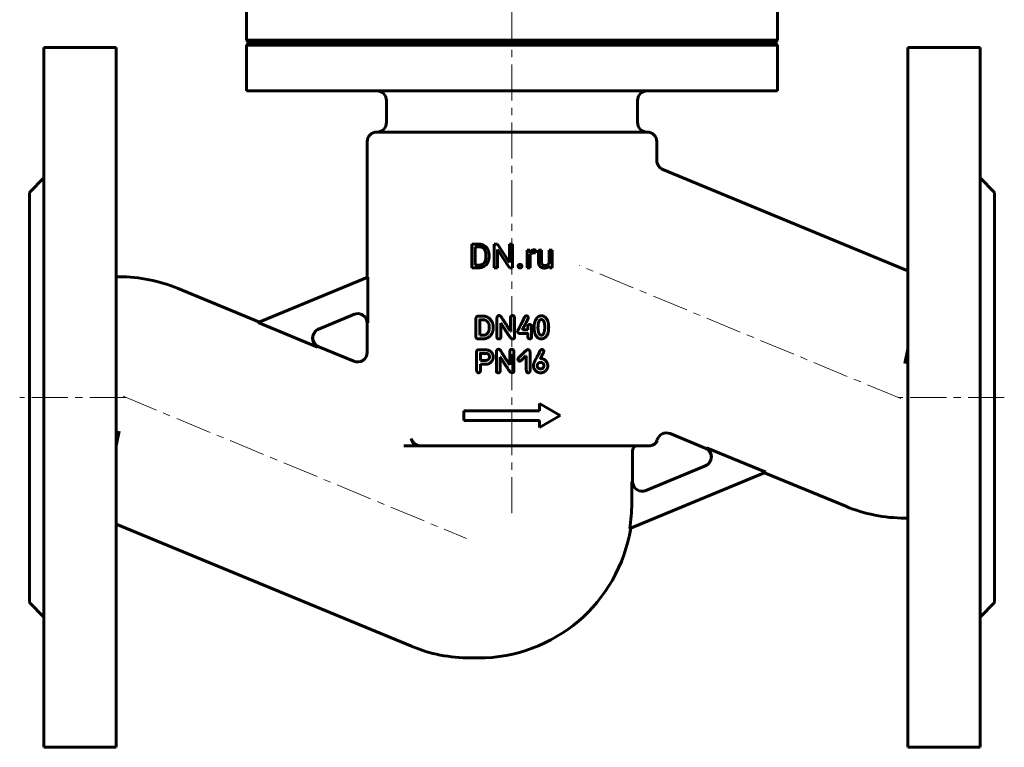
# Model space of a CAD drawing. Header units: millimetres. Extents: x -123 to 123, y -161 to 161.
# Tile 1 of 2: x -102 to 102, y -161 to -10. Entities that reach past the tile are written whole.
import ezdxf

# ---------------------------------------------------------------- set-up
doc = ezdxf.new("R2010")
doc.units = ezdxf.units.MM
for name, pattern in [('K5LT-1', [0]), ('K5LT_AXLED', [12, 7.5, -1.5, 1.5, -1.5]), ('K5LT_BASIC', [0])]:
    doc.linetypes.add(name, pattern=pattern)
doc.layers.add('Системный слой (1)', color=7, linetype='Continuous', true_color=0x6c6c6c)

# ---------------------------------------------------------------- blocks, each defined once
blk = doc.blocks.new('U12')
at = {"layer": 'Системный слой (1)', "color": 143, "linetype": 'K5LT_BASIC', "lineweight": 60, "true_color": 0x33acca}
for p, q in [((-69.15, -66.19), (-52.33, -73.15)), ((-40.03, -78.24), (-32.76, -81.26))]:
    blk.add_line(p, q, dxfattribs=at)
blk = doc.blocks.new('U13')
at = {"layer": 'Системный слой (1)', "color": 143, "linetype": 'K5LT_BASIC', "lineweight": 60, "true_color": 0x33acca}
for p, q in [((40.04, -99.26), (32.77, -96.24)), ((69.15, -111.31), (52.34, -104.35))]:
    blk.add_line(p, q, dxfattribs=at)
blk = doc.blocks.new('U14')
at = {"layer": 'Системный слой (1)', "color": 143, "linetype": 'K5LT_BASIC', "lineweight": 60, "true_color": 0x33acca}
for p, q in [((-30, -63.9), (-30, -35.75)), ((-30, -79.41), (-30, -73.38))]:
    blk.add_line(p, q, dxfattribs=at)

msp = doc.modelspace()

# ---------------------------------------------------------------- linework, layer by layer
at = {"layer": 'Системный слой (1)', "color": 30, "linetype": 'K5LT_AXLED', "lineweight": 18, "true_color": 0xff8000}
for p, q in [((0, -99.25), (0, 139.33)), ((80.56, -88.98), (14.02, -61.42)), ((-80, -88.75), (-102, -88.75)), ((-80.56, -88.52), (-9.44, -117.98)), ((102, -88.75), (80, -88.75)), ((0, -112.74), (0, -96.75))]:
    msp.add_line(p, q, dxfattribs=at)
at = {"layer": 'Системный слой (1)', "color": 143, "linetype": 'K5LT_BASIC', "lineweight": 60, "true_color": 0x33acca}
for p, q in [((-55, -14.75), (-55, -5.25)), ((55, -14.75), (55, -5.25)), ((-97, -16.25), (-82, -16.25)), ((-97, -16.25), (-97, -161.25)), ((-82, -16.25), (-82, -161.25)), ((-55, -14.75), (55, -14.75)), ((-54.5, -15.25), (-55, -14.75)), ((-55, -15.75), (-54.5, -15.25)), ((-55, -25.25), (-55, -15.75)), ((-55, -15.75), (55, -15.75)), ((-54.5, -15.25), (54.5, -15.25)), ((54.5, -15.25), (55, -14.75)), ((55, -15.75), (54.5, -15.25)), ((55, -25.25), (55, -15.75)), ((97, -16.25), (82, -16.25)), ((82, -16.25), (82, -161.25)), ((97, -16.25), (97, -161.25)), ((-55, -25.25), (55, -25.25)), ((-26, -31.75), (-26, -27.25)), ((26, -31.75), (26, -27.25)), ((-28, -33.75), (28, -33.75)), ((30, -39.64), (30, -35.75)), ((82, -62.52), (31.24, -41.49)), ((-100, -46.25), (-97, -43.25)), ((100, -46.25), (97, -43.25)), ((-100, -46.25), (-100, -131.25)), ((100, -46.25), (100, -131.25)), ((-8.29, -56.98), (-6.91, -56.98)), ((-8.29, -61.88), (-8.29, -56.98)), ((-3.66, -61.88), (-3.66, -56.98)), ((-3.66, -56.98), (-3.02, -56.98)), ((-3.02, -56.98), (-0.54, -60.77)), ((-0.54, -56.98), (0.1, -56.98)), ((-0.54, -60.77), (-0.54, -56.98)), ((0.1, -61.88), (0.1, -56.98)), ((-7.65, -61.35), (-7.65, -57.52)), ((-7.65, -57.52), (-6.91, -57.52)), ((-3.02, -58.1), (-0.55, -61.88)), ((-3.02, -61.88), (-3.02, -58.1)), ((3.12, -61.88), (3.12, -58.24)), ((3.12, -58.24), (3.73, -58.24)), ((3.73, -58.24), (3.74, -58.66)), ((4.87, -58.8), (4.88, -58.22)), ((5.49, -60.59), (5.49, -58.24)), ((5.49, -58.24), (6.11, -58.24)), ((6.11, -60.59), (6.11, -58.24)), ((7.73, -58.24), (8.35, -58.24)), ((7.73, -60.89), (7.73, -58.24)), ((8.35, -61.88), (8.35, -58.24)), ((-5.4, -59.58), (-5.4, -59.28)), ((-4.75, -59.58), (-4.75, -59.29)), ((3.74, -61.88), (3.74, -59.29)), ((-8.29, -61.88), (-7.65, -61.88)), ((-7.65, -61.35), (-6.97, -61.35)), ((-7.65, -61.88), (-6.97, -61.88)), ((-3.66, -61.88), (-3.02, -61.88)), ((-0.55, -61.88), (0.1, -61.88)), ((3.12, -61.88), (3.74, -61.88)), ((7.74, -61.52), (7.76, -61.88)), ((7.76, -61.88), (8.35, -61.88)), ((-82, -63.75), (-81.39, -63.75)), ((-52.57, -73.25), (-29.85, -63.83)), ((-29.85, -73.32), (-29.85, -63.83)), ((-52.57, -73.25), (-40.28, -78.34)), ((-32.62, -71.48), (-40.25, -74.64)), ((-7.46, -76.23), (-7.46, -72.35)), ((-7.1, -71.91), (-6.98, -71.91)), ((-6.98, -71.91), (-5.86, -71.91)), ((-6.69, -75.86), (-6.68, -72.69)), ((-6.64, -72.65), (-5.91, -72.65)), ((-3.11, -76.29), (-3.11, -72.23)), ((-2.33, -76.29), (-2.33, -73.39)), ((-2.33, -73.39), (-2.29, -73.39)), ((-0.31, -75.01), (-0.31, -72.25)), ((0.49, -76.4), (0.49, -72.23)), ((-4.7, -74.33), (-4.7, -74.11)), ((-0.35, -75.01), (-0.31, -75.01)), ((2.21, -74.74), (2.21, -74.67)), ((2.21, -74.74), (3.28, -74.74)), ((3.28, -74.74), (3.28, -74.2)), ((4.07, -76.27), (4.07, -74)), ((5.37, -74.3), (5.39, -73.93)), ((7.6, -74.21), (7.6, -74.2)), ((-7.03, -76.63), (-6.01, -76.63)), ((-6.69, -75.86), (-6.65, -75.88)), ((-6.65, -75.88), (-5.91, -75.88)), ((0.07, -76.62), (0.19, -76.62)), ((1.68, -75.53), (3.25, -75.53)), ((3.28, -76.29), (3.28, -75.56)), ((6.02, -75.83), (6.19, -75.83)), ((-7.36, -79.29), (-7.34, -82.93)), ((-6.93, -78.86), (-5.92, -78.86)), ((-3.24, -83.29), (-3.24, -79.23)), ((-0.44, -82.01), (-0.44, -79.25)), ((0.36, -83.4), (0.36, -79.23)), ((3.76, -83.2), (3.76, -79.39)), ((81.39, -81.75), (82, -78.7)), ((-6.54, -81.03), (-6.5, -81.07)), ((-6.52, -79.63), (-5.18, -79.63)), ((-6.5, -81.07), (-5.47, -81.07)), ((-2.46, -83.29), (-2.46, -80.39)), ((-2.46, -80.39), (-2.42, -80.39)), ((1.57, -81.23), (1.63, -81.23)), ((2.9, -80.13), (2.97, -80.13)), ((2.97, -83.16), (2.97, -80.13)), ((5.92, -80.7), (5.92, -80.68)), ((5.92, -80.7), (5.94, -80.7)), ((5.96, -81.49), (6.07, -81.49)), ((-6.54, -81.83), (-4.97, -81.83)), ((-6.54, -83.17), (-6.54, -81.83)), ((-0.48, -82.01), (-0.44, -82.01)), ((-0.07, -83.62), (0.06, -83.62)), ((5.24, -82.25), (5.24, -82.14)), ((6.62, -82.28), (6.62, -82.17)), ((-10, -91.51), (5.67, -91.51)), ((-10, -93.51), (-10, -91.51)), ((5.67, -90.01), (10, -92.51)), ((5.67, -91.51), (5.67, -90.01)), ((-10, -93.51), (5.67, -93.51)), ((5.67, -95.01), (10, -92.51)), ((5.67, -95.01), (5.67, -93.51)), ((-81.39, -95.75), (-82, -98.8)), ((-20.25, -98.75), (-22.43, -98.75)), ((-19.25, -98.75), (-20.25, -98.75)), ((-19.25, -98.75), (28.06, -98.75)), ((25, -106.19), (25, -99.75)), ((28.06, -98.75), (28.6, -98.75)), ((52.57, -104.25), (40.29, -99.16)), ((27.6, -108.1), (40.26, -102.86)), ((52.57, -104.25), (24.4, -115.92)), ((24.82, -110.74), (24.82, -106.27)), ((82, -113.75), (81.39, -113.75)), ((-82, -114.98), (-20.85, -140.31)), ((-100, -131.25), (-97, -134.25)), ((100, -131.25), (97, -134.25)), ((-8.61, -142.74), (-7, -142.74)), ((-97, -161.25), (-82, -161.25)), ((97, -161.25), (82, -161.25))]:
    msp.add_line(p, q, dxfattribs=at)
for centre, radius, start, end in [((-28, -27.25), 2, 0, 90), ((28, -27.25), 2, 90, 180), ((-28, -31.75), 2, 270, 0), ((28, -31.75), 2, 180, 270), ((-28, -35.75), 2, 90, 180), ((28, -35.75), 2, 0, 90), ((32, -39.64), 2, 180, 247.5), ((-81.39, -95.75), 32, 67.5, 90), ((-32, -73.38), 2, 0, 112.5), ((-39.27, -76.4), 2, 112.5, 247.5), ((-32, -79.41), 2, 247.5, 0), ((127.26, -33.62), 161.25, 203.2405, 203.8219), ((28.6, -97.25), 1.5, 270, 346.074), ((32, -98.09), 2, 67.5, 164.4882), ((26, -99.75), 1, 90, 180), ((39.27, -101.1), 2, 292.5, 67.5), ((27, -106.19), 2, 180, 292.5), ((-7, -110.74), 31.82, 350.6317, 0), ((81.39, -81.75), 32, 247.5, 270), ((-7, -110.74), 32, 270, 350.8326), ((-8.61, -110.74), 32, 247.5, 270)]:
    msp.add_arc(centre, radius, start, end, dxfattribs=at)
for points in [[(-4.75, -59.29), (-4.75, -58.75), (-5.06, -57.9), (-5.64, -57.3), (-6.43, -56.98), (-6.91, -56.98)], [(-5.4, -59.28), (-5.4, -58.86), (-5.6, -58.2), (-5.99, -57.75), (-6.55, -57.52), (-6.91, -57.52)], [(4.19, -58.84), (4.36, -58.77), (4.57, -58.77)], [(4.57, -58.77), (4.66, -58.77), (4.8, -58.78), (4.87, -58.8)], [(4.88, -58.22), (4.84, -58.2), (4.67, -58.17), (4.6, -58.17)], [(-6.97, -61.35), (-6.45, -61.35), (-5.75, -60.91), (-5.4, -60.11), (-5.4, -59.58)], [(-6.97, -61.88), (-6.46, -61.88), (-5.64, -61.56), (-5.06, -60.96), (-4.75, -60.11), (-4.75, -59.58)], [(1.67, -61.17), (1.48, -61.17), (1.38, -61.28)], [(1.95, -61.28), (1.85, -61.17), (1.67, -61.17)], [(5.49, -60.59), (5.49, -60.95), (5.57, -61.21)], [(6.17, -61), (6.11, -60.84), (6.11, -60.59)], [(6.32, -61.25), (6.22, -61.16), (6.17, -61)], [(7.73, -60.89), (7.62, -61.12), (7.41, -61.26)], [(1.38, -61.28), (1.28, -61.39), (1.28, -61.55)], [(1.28, -61.55), (1.28, -61.7), (1.38, -61.81)], [(1.38, -61.81), (1.48, -61.92), (1.67, -61.92)], [(1.67, -61.92), (1.85, -61.92), (1.95, -61.81)], [(2.05, -61.55), (2.05, -61.39), (1.95, -61.28)], [(1.95, -61.81), (2.05, -61.7), (2.05, -61.55)], [(5.57, -61.21), (5.66, -61.47), (5.82, -61.63)], [(5.82, -61.63), (5.98, -61.79), (6.2, -61.86)], [(6.2, -61.86), (6.42, -61.94), (6.68, -61.94)], [(6.78, -61.41), (6.65, -61.41), (6.41, -61.34), (6.32, -61.25)], [(6.68, -61.94), (7.07, -61.94), (7.34, -61.82)], [(7.41, -61.26), (7.17, -61.41), (6.78, -61.41)], [(7.34, -61.82), (7.58, -61.7), (7.74, -61.52)], [(-7.1, -71.91), (-7.4, -71.93), (-7.46, -72.35)], [(-6.64, -72.65), (-6.68, -72.66), (-6.68, -72.69)], [(-5.63, -72.69), (-5.81, -72.65), (-5.91, -72.65)], [(-4.12, -73.12), (-4.82, -71.91), (-5.86, -71.91)], [(-4.7, -74.11), (-4.7, -73.06), (-5.63, -72.69)], [(-3.88, -74.33), (-3.88, -73.59), (-4.12, -73.12)], [(-2.66, -71.77), (-3.03, -71.77), (-3.11, -72.23)], [(-2.01, -72.44), (-2.33, -71.77), (-2.66, -71.77)], [(-2.29, -73.39), (-1.84, -74.15), (-0.74, -75.77)], [(-0.35, -75.01), (-1.25, -73.59), (-2.01, -72.44)], [(0.14, -71.78), (-0.31, -71.78), (-0.31, -72.25)], [(0.49, -72.23), (0.49, -71.78), (0.14, -71.78)], [(2.63, -72.1), (1.17, -74.92), (1.17, -75.05)], [(2.21, -74.67), (3.38, -72.32), (3.38, -72.27)], [(2.97, -71.83), (2.63, -71.94), (2.63, -72.1)], [(3.38, -72.27), (3.33, -71.83), (2.97, -71.83)], [(4.9, -72.73), (4.59, -73.33), (4.57, -74.16)], [(5.55, -71.95), (5.2, -72.13), (4.9, -72.73)], [(6.06, -72.6), (5.49, -72.6), (5.39, -73.93)], [(6.04, -71.82), (5.73, -71.87), (5.55, -71.95)], [(7.42, -72.91), (6.93, -71.82), (6.04, -71.82)], [(6.79, -74.2), (6.79, -72.6), (6.06, -72.6)], [(7.6, -74.2), (7.6, -73.61), (7.42, -72.91)], [(-5.91, -75.88), (-5.34, -75.88), (-4.89, -75.19)], [(-5.19, -76.47), (-3.88, -75.79), (-3.88, -74.33)], [(-4.89, -75.19), (-4.7, -74.85), (-4.7, -74.33)], [(1.17, -75.05), (1.17, -75.45), (1.68, -75.53)], [(3.69, -73.62), (3.28, -73.62), (3.28, -74.2)], [(4.07, -74), (4.07, -73.71), (3.69, -73.62)], [(4.57, -74.16), (4.57, -74.86), (4.77, -75.54)], [(5.37, -74.3), (5.45, -75.83), (6.02, -75.83)], [(6.19, -75.83), (6.58, -75.83), (6.75, -74.83)], [(6.44, -76.56), (7.6, -76.16), (7.6, -74.21)], [(6.75, -74.83), (6.79, -74.39), (6.79, -74.2)], [(-7.46, -76.23), (-7.44, -76.58), (-7.03, -76.63)], [(-6.01, -76.63), (-5.71, -76.63), (-5.19, -76.47)], [(-3.11, -76.29), (-3.11, -76.63), (-2.74, -76.63)], [(-2.74, -76.63), (-2.33, -76.63), (-2.33, -76.29)], [(-0.74, -75.77), (-0.2, -76.62), (0.07, -76.62)], [(0.19, -76.62), (0.49, -76.62), (0.49, -76.4)], [(3.25, -75.53), (3.28, -75.53), (3.28, -75.56)], [(3.28, -76.29), (3.3, -76.57), (3.69, -76.62)], [(3.69, -76.62), (4.07, -76.6), (4.07, -76.27)], [(4.77, -75.54), (5.2, -76.61), (6.04, -76.61)], [(6.04, -76.61), (6.28, -76.61), (6.44, -76.56)], [(-6.93, -78.86), (-7.26, -78.86), (-7.36, -79.29)], [(-4.26, -79.37), (-4.67, -78.85), (-5.92, -78.86)], [(-3.89, -80.39), (-3.85, -79.89), (-4.26, -79.37)], [(-2.79, -78.77), (-3.16, -78.77), (-3.24, -79.23)], [(-2.14, -79.44), (-2.46, -78.77), (-2.79, -78.77)], [(-0.48, -82.01), (-1.38, -80.59), (-2.14, -79.44)], [(0, -78.78), (-0.44, -78.78), (-0.44, -79.25)], [(0.36, -79.23), (0.36, -78.78), (0, -78.78)], [(3.27, -78.84), (3.04, -78.84), (2.35, -79.59)], [(3.76, -79.39), (3.67, -78.84), (3.27, -78.84)], [(6.03, -78.86), (5.88, -78.86), (5.04, -80.68)], [(6.2, -78.82), (6.15, -78.82), (6.03, -78.86)], [(6.03, -80.4), (6.6, -79.32), (6.6, -79.21)], [(6.6, -79.21), (6.6, -78.9), (6.2, -78.82)], [(-6.52, -79.63), (-6.56, -79.64), (-6.56, -79.67)], [(-6.56, -79.67), (-6.54, -80.79), (-6.54, -81.03)], [(-5.47, -81.07), (-4.67, -81.07), (-4.67, -80.3)], [(-4.67, -80.3), (-4.67, -79.85), (-5.18, -79.63)], [(-4.97, -81.83), (-3.89, -81.36), (-3.89, -80.39)], [(-2.42, -80.39), (-1.97, -81.15), (-0.87, -82.77)], [(2.35, -79.59), (1.23, -80.57), (1.23, -80.84)], [(1.23, -80.84), (1.32, -81.23), (1.57, -81.23)], [(1.63, -81.23), (1.8, -81.23), (2.9, -80.13)], [(5.04, -80.68), (4.43, -81.7), (4.43, -82.21)], [(5.96, -81.49), (5.44, -81.49), (5.28, -81.93)], [(5.92, -80.68), (5.92, -80.64), (6.03, -80.4)], [(7.34, -81.71), (6.91, -80.7), (5.94, -80.7)], [(6.62, -82.17), (6.62, -81.67), (6.07, -81.49)], [(-7.34, -82.93), (-7.34, -83.64), (-6.93, -83.64)], [(-6.93, -83.64), (-6.58, -83.64), (-6.54, -83.17)], [(-3.24, -83.29), (-3.24, -83.63), (-2.87, -83.63)], [(-2.87, -83.63), (-2.46, -83.63), (-2.46, -83.29)], [(-0.87, -82.77), (-0.33, -83.62), (-0.07, -83.62)], [(0.06, -83.62), (0.36, -83.62), (0.36, -83.4)], [(2.97, -83.16), (3.03, -83.66), (3.36, -83.64)], [(3.36, -83.64), (3.72, -83.64), (3.76, -83.2)], [(4.43, -82.21), (4.43, -82.3), (4.52, -82.67)], [(4.52, -82.67), (5.01, -83.65), (5.92, -83.65)], [(5.28, -81.93), (5.24, -82.01), (5.24, -82.14)], [(5.24, -82.25), (5.24, -82.58), (5.68, -82.82)], [(5.68, -82.82), (5.88, -82.85), (5.94, -82.85)], [(5.92, -83.65), (6.39, -83.65), (6.8, -83.37)], [(5.94, -82.85), (6.45, -82.85), (6.62, -82.28)], [(6.8, -83.37), (7.43, -82.88), (7.43, -82.15)], [(7.43, -82.15), (7.39, -81.87), (7.34, -81.71)]]:
    msp.add_open_spline(points, degree=2, dxfattribs=at)
for points, degree, knots in [([(4.6, -58.17), (4.31, -58.17), (3.88, -58.43), (3.74, -58.65), (3.74, -58.66)], 2, [0, 0, 0, 1.487631, 2.975263, 3, 3, 3]), ([(3.74, -59.29), (3.81, -59.14), (4.03, -58.91), (4.19, -58.84)], 2, [0, 0, 0, 0.967608, 2, 2, 2]), ([(-20.91, -97.25), (-20.84, -97.4), (-20.7, -97.66), (-20.48, -97.97), (-20.29, -98.18), (-20.13, -98.34), (-19.98, -98.46), (-19.83, -98.56), (-19.67, -98.65), (-19.49, -98.72), (-19.35, -98.75), (-19.27, -98.75), (-19.25, -98.75)], 3, [0, 0, 0, 0, 2.770011, 4.567181, 5.763559, 7.147648, 8.096766, 8.77859, 10.12555, 11.173768, 12.494648, 13, 13, 13, 13])]:
    msp.add_open_spline(points, degree=degree, knots=knots, dxfattribs=at)
at = {"layer": 'Системный слой (1)', "color": 7, "linetype": 'K5LT-1'}
for points, knots in [([(-32.62, -71.48), (-32.59, -71.46), (-32.52, -71.44), (-32.38, -71.39), (-32.2, -71.35), (-32.05, -71.33), (-31.88, -71.32), (-31.78, -71.32), (-31.61, -71.34), (-31.51, -71.35), (-31.42, -71.37), (-31.39, -71.38), (-31.34, -71.39), (-31.25, -71.42), (-31.1, -71.47), (-30.95, -71.53), (-30.82, -71.61), (-30.7, -71.68), (-30.57, -71.78), (-30.44, -71.9), (-30.32, -72.03), (-30.23, -72.15), (-30.15, -72.26), (-30.09, -72.37), (-30.03, -72.48), (-29.98, -72.6), (-29.94, -72.72), (-29.91, -72.83), (-29.88, -72.95), (-29.86, -73.06), (-29.85, -73.16), (-29.85, -73.24), (-29.85, -73.29), (-29.85, -73.32)], [0, 0, 0, 0, 0.445487, 0.890974, 1.781948, 2.672923, 2.812188, 3.795037, 3.897322, 4.927321, 4.980984, 5.070156, 5.2485, 5.605187, 6.318562, 7.075388, 7.633538, 8.191688, 8.765131, 9.566696, 10.382863, 10.912073, 11.454812, 11.977929, 12.497119, 13.009168, 13.521216, 14.036295, 14.467478, 14.946024, 15.3867, 15.69335, 16, 16, 16, 16]), ([(-40.25, -74.64), (-40.28, -74.65), (-40.35, -74.68), (-40.44, -74.73), (-40.53, -74.78), (-40.65, -74.86), (-40.79, -74.96), (-40.95, -75.11), (-41.09, -75.27), (-41.19, -75.41), (-41.27, -75.55), (-41.33, -75.67), (-41.39, -75.81), (-41.43, -75.94), (-41.45, -76.03), (-41.47, -76.12), (-41.5, -76.26), (-41.52, -76.47), (-41.5, -76.72), (-41.47, -76.9), (-41.44, -77.03), (-41.41, -77.15), (-41.36, -77.28), (-41.29, -77.42), (-41.23, -77.53), (-41.15, -77.64), (-41.07, -77.76), (-40.95, -77.88), (-40.82, -78.01), (-40.66, -78.13), (-40.54, -78.21), (-40.45, -78.26), (-40.37, -78.3), (-40.32, -78.32), (-40.28, -78.34)], [0, 0, 0, 0, 0.406081, 0.812161, 1.252103, 1.692044, 2.564055, 3.341487, 4.306135, 5.145106, 5.41185, 6.216612, 6.753478, 7.290344, 7.827211, 7.882339, 8.448747, 9.45703, 10.459867, 11.458494, 11.668689, 12.08908, 12.885553, 13.417112, 13.945291, 14.457346, 14.967957, 15.726268, 16.484579, 17.24289, 18.042971, 18.282228, 18.521485, 19, 19, 19, 19]), ([(40.26, -102.86), (40.29, -102.85), (40.35, -102.82), (40.44, -102.77), (40.53, -102.72), (40.66, -102.64), (40.79, -102.54), (40.95, -102.39), (41.09, -102.23), (41.19, -102.09), (41.27, -101.95), (41.33, -101.83), (41.39, -101.69), (41.43, -101.56), (41.46, -101.47), (41.48, -101.38), (41.5, -101.24), (41.52, -101.03), (41.51, -100.78), (41.48, -100.6), (41.44, -100.47), (41.41, -100.35), (41.36, -100.22), (41.29, -100.08), (41.23, -99.97), (41.16, -99.86), (41.07, -99.74), (40.96, -99.62), (40.82, -99.49), (40.67, -99.37), (40.54, -99.29), (40.45, -99.24), (40.38, -99.2), (40.32, -99.18), (40.29, -99.16)], [0, 0, 0, 0, 0.406081, 0.812161, 1.252103, 1.692044, 2.564055, 3.341487, 4.306135, 5.145106, 5.41185, 6.216612, 6.753478, 7.290344, 7.827211, 7.882339, 8.448747, 9.45703, 10.459867, 11.458494, 11.668689, 12.08908, 12.885553, 13.417112, 13.945291, 14.457346, 14.967957, 15.726268, 16.484579, 17.24289, 18.042971, 18.282228, 18.521485, 19, 19, 19, 19]), ([(27.6, -108.1), (27.57, -108.12), (27.5, -108.14), (27.36, -108.19), (27.18, -108.23), (27.02, -108.25), (26.86, -108.26), (26.76, -108.26), (26.59, -108.25), (26.49, -108.23), (26.4, -108.21), (26.37, -108.21), (26.32, -108.19), (26.21, -108.17), (26.07, -108.12), (25.92, -108.05), (25.8, -107.98), (25.68, -107.9), (25.55, -107.81), (25.42, -107.69), (25.28, -107.54), (25.18, -107.4), (25.08, -107.26), (25.01, -107.13), (24.96, -106.99), (24.91, -106.87), (24.88, -106.76), (24.86, -106.64), (24.84, -106.53), (24.83, -106.43), (24.82, -106.35), (24.82, -106.29), (24.82, -106.27)], [0, 0, 0, 0, 0.445301, 0.890602, 1.781203, 2.671805, 2.810481, 3.792547, 3.894725, 4.927445, 4.981028, 5.074426, 5.261223, 5.634816, 6.382003, 7.06731, 7.62429, 8.181271, 8.753457, 9.552918, 10.366924, 11.178187, 11.712048, 12.475964, 12.986691, 13.497418, 14.010886, 14.442382, 14.919994, 15.360317, 15.680158, 16, 16, 16, 16])]:
    msp.add_open_spline(points, degree=3, knots=knots, dxfattribs=at)

# ---------------------------------------------------------------- block references
at = {"layer": 'Системный слой (1)'}
for name in ['U14', 'U12', 'U13']:
    msp.add_blockref(name, (0, 0), dxfattribs=at)

doc.saveas('drawing.dxf')
